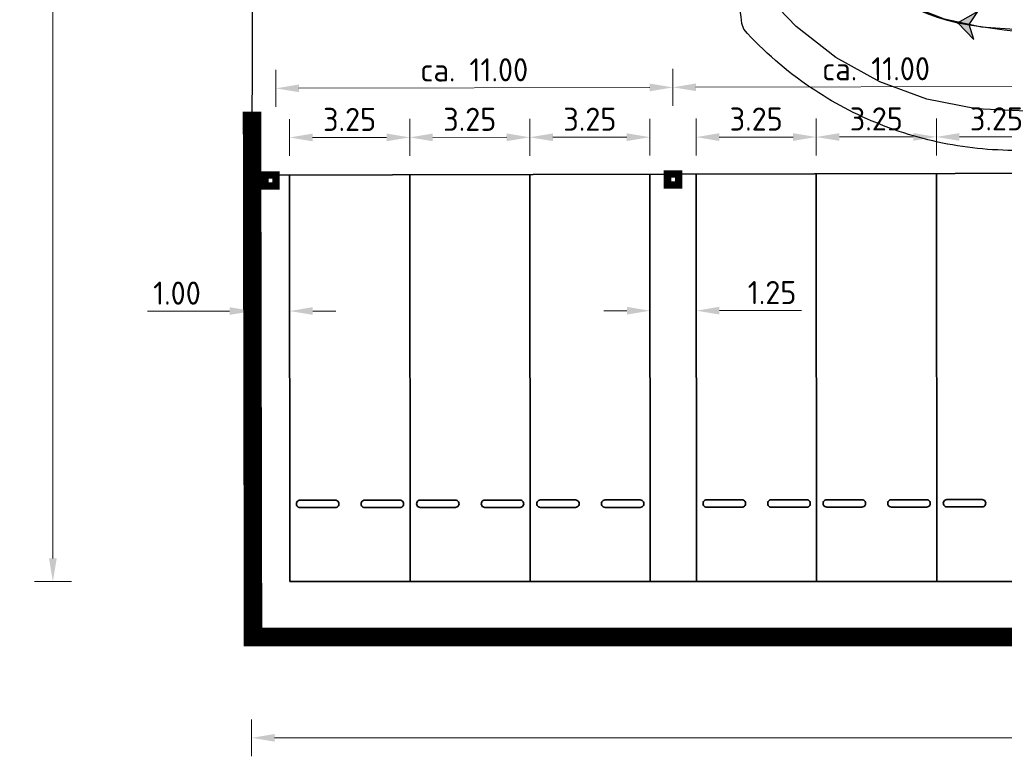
# Model space of a CAD drawing. Header units: metres. Extents: x -173 to 224, y -225 to 46.
# Tile 19 of 42: x -12 to 14, y -30 to -10. Entities that reach past the tile are written whole.
import ezdxf

# ---------------------------------------------------------------- set-up
doc = ezdxf.new("R2010")
doc.units = ezdxf.units.M
doc.layers.get('Defpoints').update_dxf_attribs({"color": 40, "lineweight": 25})
for name, color, linetype, lineweight in [('N-WE-VH-KANTVERHARDING-G', 210, 'Continuous', 35), ('X-XX-AL-AANKLEDING-S', 7, 'Continuous', 25), ('X-XX-AL-M', 7, 'Continuous', 18), ('X-XX-AL-M-250', 7, 'Continuous', 18)]:
    doc.layers.add(name, color=color, linetype=linetype, lineweight=lineweight)
doc.layers.add('X-XX-AL-BESTAANDE PIJLER OVERKAPPING-A', color=130, linetype='Continuous')
doc.layers.add('X-XX-AL-EXTRA TERREIN PARKEREN', color=30, linetype='Continuous')
doc.styles.add('NLCS-ISO-M250-T25', font='NLCS-ISO.ttf', dxfattribs={"height": 0.625})
doc.dimstyles.new('NLCS-M250-T25-PIJL_L2_H4', dxfattribs={"dimscale": 0.25, "dimtxt": 2.5, "dimasz": 2.5, "dimexe": 2, "dimexo": 2, "dimgap": 0.7, "dimtad": 1, "dimzin": 0, "dimdsep": 46, "dimtxsty": 'NLCS-ISO-M250-T25', "dimcen": 0, "dimdle": 2, "dimclrd": 256, "dimclre": 256, "dimclrt": 256, "dimadec": 4, "dimazin": 0, "dimtfac": 1, "dimtdec": 3, "dimtofl": 0, "dimtmove": 0, "dimatfit": 3, "dimfxl": 2, "dimfxlon": 1, "dimtfillclr": 256, "dimtolj": 1, "dimtzin": 0, "dimlwd": -1, "dimlwe": -1, "dimarcsym": 0})

# ---------------------------------------------------------------- blocks, each defined once
blk = doc.blocks.new('*D83')
at = {"layer": 'Defpoints', "color": 0, "transparency": 16777216}
for p in [(2.22, 23.865), (-11.27, -25.154), (2.22, -25.154)]:
    blk.add_point(p, dxfattribs=at)
at = {"layer": 'X-XX-AL-M', "transparency": 16777216}
for p, q in [((-10.77, 23.865), (-11.77, 23.865)), ((-11.27, 23.24), (-11.27, -24.529)), ((-10.77, -25.154), (-11.77, -25.154))]:
    blk.add_line(p, q, dxfattribs=at)
for points in [[(-11.374, 23.24), (-11.166, 23.24), (-11.27, 23.865)], [(-11.374, -24.529), (-11.166, -24.529), (-11.27, -25.154)]]:
    blk.add_solid(points, dxfattribs=at)
at = {"layer": 'X-XX-AL-M', "transparency": 16777216, "insert": (-11.758, -0.645), "char_height": 0.625, "attachment_point": 5, "rotation": 90, "style": 'NLCS-ISO-M250-T25'}
blk.add_mtext('\\A1;49.02', dxfattribs=at)
blk = doc.blocks.new('*D85')
at = {"layer": 'Defpoints', "color": 0, "transparency": 16777216}
for p in [(-5.896, -26.654), (81.638, -26.654), (81.638, -29.383)]:
    blk.add_point(p, dxfattribs=at)
at = {"layer": 'X-XX-AL-M-250', "transparency": 16777216}
for p, q in [((-5.896, -28.883), (-5.896, -29.883)), ((81.638, -28.883), (81.638, -29.883)), ((-5.271, -29.383), (81.013, -29.383))]:
    blk.add_line(p, q, dxfattribs=at)
for points in [[(-5.271, -29.279), (-5.271, -29.487), (-5.896, -29.383)], [(81.013, -29.279), (81.013, -29.487), (81.638, -29.383)]]:
    blk.add_solid(points, dxfattribs=at)
at = {"layer": 'X-XX-AL-M-250', "transparency": 16777216, "insert": (37.871, -28.896), "char_height": 0.625, "attachment_point": 5, "style": 'NLCS-ISO-M250-T25'}
blk.add_mtext('\\A1;87.53', dxfattribs=at)
blk = doc.blocks.new('*U118')
at = {"layer": 'X-XX-AL-AANKLEDING-S', "color": 3, "linetype": 'Continuous', "ltscale": 0.3048, "transparency": 33554687, "flags": 128}
for points in [[(79.757, -11.646), (79.723, -11.652), (79.69, -11.659), (79.656, -11.665), (79.622, -11.671), (79.588, -11.677), (79.554, -11.683), (79.521, -11.689), (79.487, -11.695), (79.453, -11.701), (79.419, -11.707), (79.385, -11.713), (79.352, -11.719), (79.318, -11.725), (79.284, -11.731), (79.25, -11.737), (79.216, -11.742), (79.183, -11.748), (79.149, -11.754), (79.115, -11.759), (79.081, -11.765), (79.047, -11.771), (79.014, -11.776), (78.98, -11.782), (78.946, -11.787), (78.912, -11.793), (78.878, -11.798), (78.845, -11.803), (78.811, -11.809), (78.777, -11.814), (78.743, -11.819), (78.709, -11.825), (78.675, -11.83), (78.642, -11.835), (78.608, -11.84), (78.574, -11.845), (78.54, -11.85), (78.506, -11.855), (78.473, -11.86), (78.439, -11.865), (78.405, -11.87), (78.371, -11.875), (78.337, -11.88), (78.304, -11.885), (78.27, -11.89), (78.236, -11.895), (78.202, -11.899), (78.168, -11.904), (78.134, -11.909), (78.101, -11.913), (78.067, -11.918), (77.965, -11.931), (77.864, -11.945), (77.763, -11.958), (77.661, -11.97), (77.56, -11.983), (77.459, -11.995), (77.357, -12.007), (77.256, -12.018), (77.155, -12.029), (77.053, -12.04), (76.952, -12.051), (76.851, -12.061), (76.749, -12.071), (76.648, -12.081), (76.547, -12.09), (76.445, -12.099), (76.344, -12.108), (76.242, -12.116), (76.141, -12.125), (76.039, -12.132), (75.938, -12.14), (75.836, -12.147), (75.734, -12.154), (75.632, -12.161), (75.53, -12.167), (75.428, -12.174), (75.326, -12.179), (75.224, -12.185), (75.121, -12.19), (75.019, -12.195), (74.916, -12.2), (74.813, -12.204), (74.71, -12.208), (74.607, -12.212), (74.504, -12.215), (74.4, -12.25), (74.297, -12.306), (74.193, -12.361), (74.089, -12.414), (73.985, -12.466), (73.88, -12.516), (73.776, -12.565), (73.67, -12.613), (73.565, -12.659), (73.459, -12.705), (73.353, -12.749), (73.246, -12.791), (73.14, -12.832), (73.032, -12.872), (72.925, -12.911), (72.817, -12.948), (72.709, -12.984), (72.601, -13.019), (72.493, -13.053), (72.384, -13.085), (72.275, -13.115), (72.167, -13.145), (72.058, -13.174), (71.949, -13.2), (71.839, -13.226), (71.73, -13.251), (71.62, -13.274), (71.51, -13.296), (71.4, -13.316), (71.289, -13.336), (71.178, -13.354), (71.067, -13.371), (70.956, -13.387), (70.844, -13.402), (70.731, -13.415), (70.619, -13.427), (70.505, -13.437), (70.369, -13.449), (70.232, -13.458), (70.095, -13.466), (69.958, -13.471), (69.821, -13.475), (69.684, -13.477), (69.546, -13.476), (69.409, -13.474), (69.272, -13.47), (69.135, -13.464), (68.998, -13.457), (68.861, -13.447), (68.724, -13.436), (68.588, -13.422), (68.452, -13.407), (68.316, -13.39), (68.181, -13.371), (68.046, -13.35), (67.912, -13.327), (67.778, -13.303), (67.644, -13.276), (67.511, -13.248), (67.379, -13.219), (67.247, -13.187), (67.115, -13.153), (66.985, -13.118), (66.855, -13.081), (66.725, -13.043), (66.597, -13.002), (66.469, -12.96), (66.341, -12.916), (66.214, -12.871), (66.089, -12.824), (65.963, -12.775), (65.839, -12.724), (65.715, -12.672), (65.592, -12.618), (65.47, -12.563), (65.349, -12.506), (65.229, -12.447), (65.109, -12.387), (64.99, -12.325), (64.872, -12.262), (64.755, -12.197), (64.639, -12.13), (64.524, -12.062), (64.41, -11.992), (64.296, -11.921), (64.184, -11.848), (64.072, -11.774), (63.962, -11.698), (63.838, -11.61), (63.716, -11.521), (63.595, -11.43), (63.476, -11.337), (63.358, -11.242), (63.241, -11.145), (63.126, -11.046), (63.013, -10.946), (62.901, -10.844), (62.79, -10.74), (62.681, -10.635), (62.574, -10.528), (62.469, -10.419), (62.365, -10.309), (62.263, -10.197), (62.215, -10.038), (62.193, -9.86), (62.171, -9.686), (62.15, -9.514), (62.13, -9.346), (62.11, -9.181), (62.09, -9.018), (62.072, -8.858), (62.054, -8.701), (62.036, -8.546), (62.019, -8.394), (62.002, -8.243), (61.947, -8.117), (61.878, -8), (61.812, -7.881), (61.747, -7.761), (61.684, -7.641), (61.623, -7.519), (61.564, -7.397), (61.506, -7.273), (61.451, -7.15), (61.398, -7.025), (61.346, -6.901), (61.297, -6.775), (61.25, -6.65), (61.205, -6.525), (61.162, -6.399), (61.121, -6.274), (61.083, -6.149), (61.046, -6.024), (61.011, -5.899), (60.978, -5.774), (60.948, -5.65), (60.919, -5.525), (60.892, -5.402), (60.867, -5.278), (60.844, -5.155), (60.823, -5.033), (60.803, -4.911), (60.786, -4.789), (60.77, -4.668), (60.756, -4.548), (60.744, -4.428), (60.733, -4.309), (60.724, -4.19), (60.716, -4.073), (60.71, -3.956), (60.706, -3.84), (60.704, -3.724), (60.702, -3.61), (60.703, -3.497), (60.704, -3.384), (60.707, -3.272), (60.712, -3.161), (60.718, -3.05), (60.725, -2.94), (60.733, -2.831), (60.743, -2.722), (60.754, -2.614), (60.766, -2.507), (60.78, -2.4), (60.794, -2.293), (60.81, -2.187), (60.828, -2.081), (60.846, -1.976), (60.866, -1.87), (60.887, -1.765), (60.909, -1.66), (60.933, -1.555), (60.958, -1.451), (60.984, -1.346), (61.012, -1.241), (61.041, -1.136), (61.072, -1.032), (61.103, -0.927), (61.136, -0.822), (61.171, -0.717), (61.207, -0.613), (61.245, -0.508), (61.284, -0.403), (61.324, -0.298), (61.366, -0.194), (61.41, -0.089), (61.455, 0.016), (61.467, 0.119), (61.463, 0.222), (61.46, 0.324), (61.456, 0.427), (61.453, 0.53), (61.449, 0.633), (61.446, 0.736), (61.443, 0.838), (61.44, 0.941), (61.437, 1.044), (61.434, 1.147), (61.431, 1.249), (61.429, 1.352), (61.426, 1.455), (61.423, 1.558), (61.421, 1.661), (61.419, 1.763), (61.417, 1.866), (61.414, 1.969), (61.412, 2.072), (61.41, 2.174), (61.409, 2.277), (61.407, 2.38), (61.405, 2.482), (61.404, 2.585), (61.402, 2.687), (61.401, 2.79), (61.399, 2.893), (61.398, 2.995), (61.397, 3.098), (61.396, 3.2), (61.395, 3.303), (61.394, 3.405), (61.394, 3.508), (61.393, 3.61), (61.392, 3.712), (61.392, 3.815), (61.392, 3.917), (61.391, 4.019), (61.391, 4.121), (61.391, 4.224), (61.391, 4.326), (61.391, 4.428), (61.391, 4.53), (61.392, 4.632), (61.392, 4.734), (61.392, 4.836), (61.393, 4.938), (61.394, 5.04), (61.394, 5.142), (61.395, 5.244), (61.396, 5.346), (61.397, 5.448), (61.398, 5.549), (61.399, 5.651), (61.401, 5.753), (61.402, 5.855), (61.403, 5.956), (61.405, 6.058), (61.407, 6.16), (61.408, 6.261), (61.41, 6.363), (61.412, 6.464), (61.414, 6.566), (61.416, 6.667), (61.418, 6.769), (61.421, 6.87), (61.423, 6.971), (61.426, 7.072), (61.428, 7.172), (61.429, 7.206), (61.43, 7.24), (61.431, 7.273), (61.432, 7.307), (61.432, 7.341), (61.433, 7.375), (61.434, 7.409), (61.435, 7.442), (61.436, 7.476), (61.437, 7.51), (61.438, 7.544), (61.439, 7.577), (61.44, 7.611), (61.441, 7.645), (61.442, 7.679), (61.443, 7.713), (61.444, 7.746), (61.445, 7.78), (61.446, 7.814), (61.446, 7.847), (61.447, 7.881), (61.447, 7.915), (61.448, 7.949), (61.448, 7.982), (61.449, 8.016), (61.45, 8.05), (61.45, 8.083), (61.451, 8.117), (61.451, 8.151), (61.452, 8.184), (61.453, 8.218), (61.453, 8.252), (61.454, 8.285), (61.455, 8.319), (61.455, 8.352), (61.456, 8.386), (61.457, 8.419), (61.457, 8.453), (61.458, 8.486), (61.459, 8.52), (61.459, 8.553), (61.46, 8.586), (61.461, 8.619), (61.461, 8.653), (61.462, 8.686), (61.463, 8.719), (61.464, 8.752), (61.464, 8.785), (61.465, 8.818), (61.466, 8.851), (63.966, 8.852), (63.966, 8.819), (63.966, 8.787), (63.966, 8.753), (63.966, 8.72), (63.966, 8.687), (63.966, 8.654), (63.966, 8.621), (63.966, 8.587), (63.966, 8.554), (63.966, 8.521), (63.966, 8.487), (63.966, 8.454), (63.966, 8.42), (63.966, 8.387), (63.966, 8.353), (63.966, 8.32), (63.966, 8.286), (63.966, 8.253), (63.966, 8.219), (63.966, 8.186), (63.966, 8.152), (63.966, 8.118), (63.966, 8.085), (63.966, 8.051), (63.966, 8.017), (63.966, 7.984), (63.966, 7.95), (63.966, 7.916), (63.966, 7.882), (63.966, 7.849), (63.966, 7.815), (63.966, 7.781), (63.966, 7.748), (63.966, 7.714), (63.966, 7.68), (63.967, 7.646), (63.967, 7.613), (63.967, 7.579), (63.967, 7.545), (63.967, 7.511), (63.967, 7.477), (63.967, 7.444), (63.967, 7.41), (63.967, 7.376), (63.967, 7.342), (63.967, 7.309), (63.967, 7.275), (63.967, 7.241), (63.967, 7.207), (63.967, 7.173), (63.967, 7.073), (63.967, 6.972), (63.967, 6.871), (63.967, 6.77), (63.967, 6.669), (63.967, 6.567), (63.967, 6.466), (63.967, 6.364), (63.967, 6.263), (63.967, 6.162), (63.967, 6.06), (63.967, 5.959), (63.967, 5.857), (63.967, 5.756), (63.968, 5.654), (63.968, 5.553), (63.968, 5.452), (63.968, 5.35), (63.968, 5.249), (63.968, 5.148), (63.968, 5.046), (63.968, 4.945), (63.968, 4.844), (63.968, 4.743), (63.968, 4.641), (63.968, 4.54), (63.968, 4.439), (63.968, 4.338), (63.969, 4.237), (63.969, 4.136), (63.969, 4.035), (63.97, 3.934), (63.97, 3.833), (63.971, 3.732), (63.971, 3.631), (63.972, 3.53), (63.973, 3.43), (63.974, 3.329), (63.974, 3.228), (63.975, 3.127), (63.976, 3.026), (63.978, 2.926), (63.979, 2.825), (63.98, 2.724), (63.982, 2.624), (63.983, 2.523), (63.985, 2.423), (63.987, 2.322), (63.988, 2.222), (63.99, 2.121), (63.992, 2.021), (63.994, 1.92), (63.997, 1.82), (63.999, 1.719), (64.001, 1.619), (64.004, 1.518)], [(64.004, 1.518), (64.006, 1.418), (64.009, 1.317), (64.012, 1.217), (64.014, 1.117), (64.017, 1.016), (64.02, 0.916), (64.023, 0.815), (64.027, 0.715), (64.03, 0.615), (64.033, 0.514), (64.037, 0.414), (64.04, 0.314), (64.044, 0.213), (64.048, 0.113), (64.051, 0.012), (64.055, -0.088), (64.059, -0.188), (64.063, -0.289), (64.068, -0.389), (64.072, -0.489), (64.076, -0.59), (64.081, -0.69), (64.085, -0.791), (64.09, -0.891), (64.095, -0.991), (64.099, -1.092), (64.104, -1.192), (64.109, -1.292), (64.114, -1.393), (64.12, -1.493), (64.125, -1.593), (64.13, -1.693), (64.136, -1.793), (64.141, -1.893), (64.147, -1.992), (64.152, -2.092), (64.158, -2.191), (64.164, -2.29), (64.17, -2.388), (64.176, -2.487), (64.182, -2.584), (64.188, -2.682), (64.194, -2.779), (64.2, -2.876), (64.206, -2.972), (64.213, -3.068), (64.219, -3.163), (64.226, -3.258), (64.232, -3.352), (64.239, -3.446), (64.245, -3.539), (64.252, -3.632), (64.258, -3.724), (64.265, -3.816), (64.272, -3.907), (64.279, -3.998), (64.287, -4.089), (64.296, -4.178), (64.307, -4.267), (64.319, -4.355), (64.333, -4.443), (64.348, -4.53), (64.364, -4.616), (64.382, -4.702), (64.401, -4.786), (64.421, -4.87), (64.443, -4.953), (64.465, -5.035), (64.489, -5.117), (64.514, -5.197), (64.54, -5.277), (64.567, -5.356), (64.595, -5.434), (64.625, -5.511), (64.655, -5.588), (64.687, -5.664), (64.719, -5.739), (64.753, -5.813), (64.787, -5.887), (64.823, -5.96), (64.86, -6.033), (64.897, -6.105), (64.936, -6.176), (64.976, -6.247), (65.017, -6.317), (65.059, -6.386), (65.103, -6.455), (65.147, -6.523), (65.192, -6.591), (65.238, -6.658), (65.286, -6.724), (65.334, -6.789), (65.383, -6.854), (65.434, -6.918), (65.485, -6.981), (65.537, -7.044), (65.59, -7.105), (65.644, -7.166), (65.699, -7.226), (65.755, -7.285), (65.812, -7.344), (65.87, -7.401), (65.928, -7.458), (65.988, -7.513), (66.048, -7.568), (66.109, -7.622), (66.171, -7.675), (66.233, -7.727), (66.297, -7.778), (66.361, -7.828), (66.426, -7.877), (66.492, -7.925), (66.558, -7.972), (66.63, -8.021), (66.703, -8.07), (66.777, -8.117), (66.851, -8.162), (66.927, -8.207), (67.003, -8.25), (67.079, -8.293), (67.157, -8.333), (67.235, -8.373), (67.313, -8.412), (67.393, -8.449), (67.473, -8.484), (67.553, -8.519), (67.634, -8.552), (67.716, -8.584), (67.798, -8.615), (67.881, -8.644), (67.964, -8.672), (68.048, -8.698), (68.132, -8.723), (68.217, -8.747), (68.302, -8.769), (68.387, -8.79), (68.473, -8.81), (68.56, -8.828), (68.646, -8.845), (68.733, -8.861), (68.821, -8.875), (68.908, -8.887), (68.996, -8.9), (69.084, -8.912), (69.171, -8.924), (69.259, -8.936), (69.346, -8.947), (69.433, -8.958), (69.521, -8.969), (69.608, -8.98), (69.696, -8.99), (69.783, -9), (69.87, -9.01), (69.958, -9.02), (70.045, -9.029), (70.133, -9.038), (70.22, -9.047), (70.308, -9.056), (70.396, -9.065), (70.483, -9.073), (70.571, -9.081), (70.659, -9.088), (70.746, -9.096), (70.834, -9.103), (70.931, -9.111), (71.028, -9.118), (71.126, -9.126), (71.223, -9.132), (71.321, -9.139), (71.419, -9.145), (71.517, -9.151), (71.615, -9.157), (71.713, -9.162), (71.811, -9.167), (71.91, -9.172), (72.008, -9.177), (72.106, -9.181), (72.205, -9.185), (72.304, -9.188), (72.402, -9.191), (72.501, -9.194), (72.6, -9.197), (72.698, -9.199), (72.797, -9.201), (72.896, -9.203), (72.995, -9.205), (73.094, -9.206), (73.192, -9.207), (73.292, -9.207), (73.391, -9.207), (73.49, -9.207), (73.589, -9.207), (73.689, -9.206), (73.789, -9.205), (73.888, -9.204), (73.988, -9.203), (74.088, -9.202), (74.188, -9.201), (74.288, -9.199), (74.388, -9.198), (74.488, -9.197), (74.589, -9.196), (74.689, -9.195), (74.79, -9.194), (74.89, -9.193), (74.991, -9.192), (75.092, -9.191), (75.193, -9.19), (75.294, -9.188), (75.395, -9.187), (75.496, -9.186), (75.598, -9.185), (75.699, -9.184), (75.8, -9.183), (75.902, -9.182), (76.003, -9.181), (76.105, -9.18), (76.206, -9.179), (76.308, -9.177), (76.41, -9.176), (76.511, -9.175), (76.613, -9.174), (76.715, -9.173), (76.817, -9.172), (76.918, -9.171), (77.02, -9.17), (77.122, -9.169), (77.223, -9.168), (77.325, -9.166), (77.427, -9.165), (77.529, -9.164), (77.63, -9.163), (77.732, -9.162), (77.834, -9.161), (77.935, -9.16), (78.037, -9.159), (78.071, -9.158), (78.105, -9.158), (78.138, -9.158), (78.172, -9.157), (78.206, -9.157), (78.24, -9.156), (78.274, -9.156), (78.308, -9.156), (78.342, -9.155), (78.375, -9.155), (78.409, -9.155), (78.443, -9.154), (78.477, -9.154), (78.511, -9.154), (78.545, -9.153), (78.579, -9.153), (78.613, -9.152), (78.646, -9.152), (78.68, -9.152), (78.714, -9.151), (78.748, -9.151), (78.782, -9.151), (78.816, -9.15), (78.85, -9.15), (78.883, -9.15), (78.917, -9.149), (78.951, -9.149), (78.985, -9.148), (79.019, -9.148), (79.053, -9.148), (79.087, -9.147), (79.121, -9.147), (79.154, -9.147), (79.188, -9.146), (79.222, -9.146), (79.256, -9.145), (79.29, -9.145), (79.324, -9.145), (79.358, -9.144), (79.391, -9.144), (79.425, -9.144), (79.459, -9.143), (79.493, -9.143), (79.527, -9.143), (79.561, -9.142), (79.595, -9.142), (79.628, -9.141), (79.662, -9.141), (79.696, -9.141), (79.73, -9.14), (79.757, -11.646)]]:
    blk.add_lwpolyline(points, dxfattribs=at)
blk = doc.blocks.new('*U124')
at = {"layer": 'X-XX-AL-AANKLEDING-S', "color": 6, "linetype": 'Continuous', "lineweight": 0, "ltscale": 0.3048, "transparency": 33554687}
blk.add_circle((0, 0), 0.0127, dxfattribs=at)
blk = doc.blocks.new('*U125')
at = {"layer": 'X-XX-AL-AANKLEDING-S', "transparency": 33554687}
blk.add_hatch(color=4, dxfattribs=at).paths.add_polyline_path([(0, 0), (0.436, -0.448), (0.309, -0.045), (0.545, 0.306)])
at = {"layer": 'X-XX-AL-AANKLEDING-S', "color": 4, "linetype": 'Continuous', "ltscale": 0.3048, "transparency": 33554687, "flags": 128}
blk.add_lwpolyline([(0, 0), (0.436, -0.448), (0.309, -0.045), (0.545, 0.306)], close=True, dxfattribs=at)
blk = doc.blocks.new('*U126')
at = {"layer": 'X-XX-AL-AANKLEDING-S', "color": 6, "linetype": 'Continuous', "lineweight": 0, "ltscale": 0.3048, "transparency": 33554687}
blk.add_circle((0, 0), 0.0127, dxfattribs=at)
blk = doc.blocks.new('*U101')
at = {"layer": 'X-XX-AL-AANKLEDING-S', "color": 2, "linetype": 'Continuous', "ltscale": 0.3048, "transparency": 33554687, "flags": 128}
for points in [[(72.657, -9.477), (71.717, -9.872), (70.728, -10.118), (69.712, -10.209), (68.695, -10.144), (67.7, -9.924), (66.75, -9.555), (65.867, -9.044), (65.074, -8.404), (64.516, -7.809)], [(72.572, -11.914), (71.26, -12.267), (69.909, -12.415), (68.552, -12.354), (67.22, -12.086), (65.945, -11.617), (64.756, -10.959), (63.683, -10.126), (62.749, -9.139), (62.118, -8.254)]]:
    blk.add_lwpolyline(points, dxfattribs=at)
at = {"layer": 'X-XX-AL-AANKLEDING-S', "color": 6, "linetype": 'Continuous', "ltscale": 0.3048, "transparency": 33554687}
for centre, radius, start, end in [((69.625, -3.572), 6.644, 178.806, 256.3092), ((73.4, 22.501), 32.964, 260.6651, 269.5188)]:
    blk.add_arc(centre, radius, start, end, dxfattribs=at)
at = {"layer": 'X-XX-AL-AANKLEDING-S'}
for name, p in [('*U118', (0, 0)), ('*U125', (68.053, -10.027))]:
    blk.add_blockref(name, p, dxfattribs=at)
for name, rotation in [('*U126', 166.3092161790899), ('*U124', 170.6651244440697)]:
    blk.add_blockref(name, (68.053, -10.027), dxfattribs=dict(at, rotation=rotation))
blk = doc.blocks.new('*D137')
at = {"layer": 'Defpoints', "color": 0, "transparency": 16777216}
for p in [(-1.617, -13.135), (-4.865, -15.665), (-1.615, -15.662)]:
    blk.add_point(p, dxfattribs=at)
at = {"layer": 'X-XX-AL-M-250', "transparency": 16777216}
for p, q in [((-4.867, -13.638), (-4.867, -12.638)), ((-1.617, -13.635), (-1.617, -12.635)), ((-4.242, -13.137), (-2.242, -13.135))]:
    blk.add_line(p, q, dxfattribs=at)
for points in [[(-4.242, -13.033), (-4.242, -13.241), (-4.867, -13.138)], [(-2.242, -13.031), (-2.242, -13.24), (-1.617, -13.135)]]:
    blk.add_solid(points, dxfattribs=at)
at = {"layer": 'X-XX-AL-M-250', "transparency": 16777216, "insert": (-3.242, -12.649), "char_height": 0.625, "attachment_point": 5, "rotation": 0.0517, "style": 'NLCS-ISO-M250-T25'}
blk.add_mtext('\\A1;3.25', dxfattribs=at)
blk = doc.blocks.new('*D138')
at = {"layer": 'Defpoints', "color": 0, "transparency": 16777216}
for p in [(1.633, -13.132), (-1.613, -17.254), (1.637, -17.251)]:
    blk.add_point(p, dxfattribs=at)
at = {"layer": 'X-XX-AL-M-250', "transparency": 16777216}
for p, q in [((-1.617, -13.635), (-1.617, -12.635)), ((1.633, -13.632), (1.633, -12.632)), ((-0.992, -13.134), (1.008, -13.133))]:
    blk.add_line(p, q, dxfattribs=at)
for points in [[(-0.992, -13.03), (-0.992, -13.239), (-1.617, -13.135)], [(1.008, -13.028), (1.008, -13.237), (1.633, -13.132)]]:
    blk.add_solid(points, dxfattribs=at)
at = {"layer": 'X-XX-AL-M-250', "transparency": 16777216, "insert": (0.008, -12.646), "char_height": 0.625, "attachment_point": 5, "rotation": 0.0517, "style": 'NLCS-ISO-M250-T25'}
blk.add_mtext('\\A1;3.25', dxfattribs=at)
blk = doc.blocks.new('*D139')
at = {"layer": 'Defpoints', "color": 0, "transparency": 16777216}
for p in [(4.883, -13.129), (1.636, -15.924), (4.886, -15.921)]:
    blk.add_point(p, dxfattribs=at)
at = {"layer": 'X-XX-AL-M-250', "transparency": 16777216}
for p, q in [((1.633, -13.632), (1.633, -12.632)), ((4.883, -13.629), (4.883, -12.629)), ((2.258, -13.131), (4.258, -13.13))]:
    blk.add_line(p, q, dxfattribs=at)
for points in [[(2.258, -13.027), (2.258, -13.236), (1.633, -13.132)], [(4.258, -13.025), (4.258, -13.234), (4.883, -13.129)]]:
    blk.add_solid(points, dxfattribs=at)
at = {"layer": 'X-XX-AL-M-250', "transparency": 16777216, "insert": (3.258, -12.643), "char_height": 0.625, "attachment_point": 5, "rotation": 0.0517, "style": 'NLCS-ISO-M250-T25'}
blk.add_mtext('\\A1;3.25', dxfattribs=at)
blk = doc.blocks.new('*D140')
at = {"layer": 'Defpoints', "color": 0, "transparency": 16777216}
for p in [(5.502, -11.782), (-5.233, -14.454), (5.509, -14.427)]:
    blk.add_point(p, dxfattribs=at)
at = {"layer": 'X-XX-AL-M-250', "transparency": 16777216}
for p, q in [((-5.239, -12.309), (-5.241, -11.309)), ((5.503, -12.282), (5.501, -11.282)), ((-4.615, -11.807), (4.877, -11.783))]:
    blk.add_line(p, q, dxfattribs=at)
for points in [[(-4.615, -11.703), (-4.615, -11.911), (-5.24, -11.809)], [(4.877, -11.679), (4.877, -11.888), (5.502, -11.782)]]:
    blk.add_solid(points, dxfattribs=at)
at = {"layer": 'X-XX-AL-M-250', "transparency": 16777216, "insert": (0.13, -11.308), "char_height": 0.625, "attachment_point": 5, "rotation": 0.1445, "style": 'NLCS-ISO-M250-T25'}
blk.add_mtext('\\A1;ca. 11.00', dxfattribs=at)
blk = doc.blocks.new('*D141')
at = {"layer": 'Defpoints', "color": 0, "transparency": 16777216}
for p in [(-5.863, -17.835), (-5.863, -17.835), (-4.863, -17.834)]:
    blk.add_point(p, dxfattribs=at)
at = {"layer": 'X-XX-AL-M-250', "transparency": 16777216}
for p, q in [((-5.863, -17.835), (-5.863, -17.335)), ((-4.863, -17.834), (-4.863, -17.334)), ((-6.488, -17.835), (-8.713, -17.837)), ((-4.238, -17.833), (-3.613, -17.833))]:
    blk.add_line(p, q, dxfattribs=at)
for points in [[(-6.488, -17.731), (-6.488, -17.939), (-5.863, -17.835)], [(-4.238, -17.729), (-4.238, -17.937), (-4.863, -17.834)]]:
    blk.add_solid(points, dxfattribs=at)
at = {"layer": 'X-XX-AL-M-250', "transparency": 16777216, "insert": (-7.913, -17.349), "char_height": 0.625, "attachment_point": 5, "rotation": 0.0517, "style": 'NLCS-ISO-M250-T25'}
blk.add_mtext('\\A1;1.00', dxfattribs=at)
blk = doc.blocks.new('*D142')
at = {"layer": 'Defpoints', "color": 0, "transparency": 16777216}
for p in [(4.887, -17.825), (6.137, -17.824), (6.137, -17.824)]:
    blk.add_point(p, dxfattribs=at)
at = {"layer": 'X-XX-AL-M-250', "transparency": 16777216}
for p, q in [((4.887, -17.825), (4.887, -17.325)), ((6.137, -17.824), (6.137, -17.324)), ((4.262, -17.825), (3.637, -17.826)), ((6.762, -17.823), (8.987, -17.821))]:
    blk.add_line(p, q, dxfattribs=at)
for points in [[(4.262, -17.721), (4.262, -17.93), (4.887, -17.825)], [(6.762, -17.719), (6.762, -17.927), (6.137, -17.824)]]:
    blk.add_solid(points, dxfattribs=at)
at = {"layer": 'X-XX-AL-M-250', "transparency": 16777216, "insert": (8.187, -17.334), "char_height": 0.625, "attachment_point": 5, "rotation": 0.0517, "style": 'NLCS-ISO-M250-T25'}
blk.add_mtext('\\A1;1.25', dxfattribs=at)
blk = doc.blocks.new('*D144')
at = {"layer": 'Defpoints', "color": 0, "transparency": 16777216}
for p in [(9.383, -13.125), (6.134, -14.126), (9.384, -14.123)]:
    blk.add_point(p, dxfattribs=at)
at = {"layer": 'X-XX-AL-M-250', "transparency": 16777216}
for p, q in [((6.133, -13.626), (6.133, -12.628)), ((9.383, -13.623), (9.383, -12.625)), ((6.758, -13.127), (8.758, -13.126))]:
    blk.add_line(p, q, dxfattribs=at)
for points in [[(6.758, -13.023), (6.758, -13.232), (6.133, -13.128)], [(8.758, -13.021), (8.758, -13.23), (9.383, -13.125)]]:
    blk.add_solid(points, dxfattribs=at)
at = {"layer": 'X-XX-AL-M-250', "transparency": 16777216, "insert": (7.758, -12.639), "char_height": 0.625, "attachment_point": 5, "rotation": 0.0517, "style": 'NLCS-ISO-M250-T25'}
blk.add_mtext('\\A1;3.25', dxfattribs=at)
blk = doc.blocks.new('*D145')
at = {"layer": 'Defpoints', "color": 0, "transparency": 16777216}
for p in [(16.503, -11.754), (5.509, -14.427), (16.509, -14.401)]:
    blk.add_point(p, dxfattribs=at)
at = {"layer": 'X-XX-AL-M-250', "transparency": 16777216}
for p, q in [((5.504, -12.28), (5.501, -11.28)), ((16.504, -12.254), (16.501, -11.254)), ((6.128, -11.779), (15.878, -11.756))]:
    blk.add_line(p, q, dxfattribs=at)
for points in [[(6.127, -11.675), (6.128, -11.883), (5.503, -11.78)], [(15.877, -11.651), (15.878, -11.86), (16.503, -11.754)]]:
    blk.add_solid(points, dxfattribs=at)
at = {"layer": 'X-XX-AL-M-250', "transparency": 16777216, "insert": (11.001, -11.279), "char_height": 0.625, "attachment_point": 5, "rotation": 0.1363, "style": 'NLCS-ISO-M250-T25'}
blk.add_mtext('\\A1;ca. 11.00', dxfattribs=at)
blk = doc.blocks.new('*D300')
at = {"layer": 'Defpoints', "color": 0, "transparency": 16777216}
for p in [(12.633, -13.122), (9.384, -14.123), (12.634, -14.12)]:
    blk.add_point(p, dxfattribs=at)
at = {"layer": 'X-XX-AL-M-250', "transparency": 16777216}
for p, q in [((9.383, -13.623), (9.383, -12.625)), ((12.633, -13.62), (12.633, -12.622)), ((10.008, -13.124), (12.008, -13.123))]:
    blk.add_line(p, q, dxfattribs=at)
for points in [[(10.008, -13.02), (10.008, -13.229), (9.383, -13.125)], [(12.008, -13.018), (12.008, -13.227), (12.633, -13.122)]]:
    blk.add_solid(points, dxfattribs=at)
at = {"layer": 'X-XX-AL-M-250', "transparency": 16777216, "insert": (11.008, -12.636), "char_height": 0.625, "attachment_point": 5, "rotation": 0.0517, "style": 'NLCS-ISO-M250-T25'}
blk.add_mtext('\\A1;3.25', dxfattribs=at)
blk = doc.blocks.new('*D301')
at = {"layer": 'Defpoints', "color": 0, "transparency": 16777216}
for p in [(15.883, -13.12), (15.884, -14.118), (12.634, -14.121)]:
    blk.add_point(p, dxfattribs=at)
at = {"layer": 'X-XX-AL-M-250', "transparency": 16777216}
for p, q in [((12.633, -13.621), (12.633, -12.623)), ((15.883, -13.618), (15.883, -12.62)), ((13.258, -13.123), (15.258, -13.121))]:
    blk.add_line(p, q, dxfattribs=at)
for points in [[(13.258, -13.018), (13.258, -13.227), (12.633, -13.123)], [(15.258, -13.017), (15.258, -13.225), (15.883, -13.12)]]:
    blk.add_solid(points, dxfattribs=at)
at = {"layer": 'X-XX-AL-M-250', "transparency": 16777216, "insert": (14.258, -12.634), "char_height": 0.625, "attachment_point": 5, "rotation": 0.0517, "style": 'NLCS-ISO-M250-T25'}
blk.add_mtext('\\A1;3.25', dxfattribs=at)
blk = doc.blocks.new('*D405')
at = {"layer": 'Defpoints', "color": 0, "transparency": 16777216}
for p in [(-2.741, -25.154), (23.829, -25.154), (-2.741, -26.654)]:
    blk.add_point(p, dxfattribs=at)
at = {"layer": 'X-XX-AL-M-250', "transparency": 16777216}
for p, q in [((23.829, -24.529), (23.829, -22.304)), ((23.329, -25.154), (24.329, -25.154)), ((23.329, -26.654), (24.329, -26.654)), ((23.829, -27.279), (23.829, -27.904))]:
    blk.add_line(p, q, dxfattribs=at)
for points in [[(23.725, -24.529), (23.934, -24.529), (23.829, -25.154)], [(23.725, -27.279), (23.934, -27.279), (23.829, -26.654)]]:
    blk.add_solid(points, dxfattribs=at)
at = {"layer": 'X-XX-AL-M-250', "transparency": 16777216, "insert": (23.342, -23.104), "char_height": 0.625, "attachment_point": 5, "rotation": 90, "style": 'NLCS-ISO-M250-T25'}
blk.add_mtext('\\A1;1.50', dxfattribs=at)

msp = doc.modelspace()

# ---------------------------------------------------------------- linework, layer by layer
at = {"layer": 'Defpoints', "flags": 128}
msp.add_lwpolyline([(-5.855, 22.221), (-5.895, -26.654)], dxfattribs=at)
at = {"layer": 'N-WE-VH-KANTVERHARDING-G', "flags": 128}
for points in [[(-5.883, -14.154), (81.644, -13.946)], [(9.384, -14.118), (9.394, -25.142)], [(12.634, -14.11), (12.644, -25.139)], [(-5.866, -14.154), (-5.855, -26.654)], [(-4.866, -14.152), (-4.856, -25.154)], [(-1.616, -14.144), (-1.606, -25.152)], [(1.634, -14.137), (1.644, -25.149)], [(4.884, -14.129), (4.894, -25.146)], [(6.134, -14.126), (6.144, -25.145)], [(-4.581, -22.952), (-3.631, -22.952)], [(-4.581, -23.152), (-3.631, -23.152)], [(-2.831, -22.952), (-1.881, -22.952)], [(-2.831, -23.152), (-1.881, -23.152)], [(-1.331, -22.949), (-0.381, -22.949)], [(-1.331, -23.149), (-0.381, -23.149)], [(0.419, -22.949), (1.369, -22.949)], [(0.419, -23.149), (1.369, -23.149)], [(1.919, -22.946), (2.869, -22.946)], [(1.919, -23.146), (2.869, -23.146)], [(3.669, -22.946), (4.619, -22.946)], [(3.669, -23.146), (4.619, -23.146)], [(6.419, -22.942), (7.369, -22.942)], [(6.419, -23.142), (7.369, -23.142)], [(8.169, -22.942), (9.119, -22.942)], [(8.169, -23.142), (9.119, -23.142)], [(9.669, -22.939), (10.619, -22.939)], [(9.669, -23.139), (10.619, -23.139)], [(11.419, -22.939), (12.369, -22.939)], [(11.419, -23.139), (12.369, -23.139)], [(12.919, -22.936), (13.869, -22.936)], [(12.919, -23.136), (13.869, -23.136)], [(-4.856, -25.154), (81.638, -25.154)]]:
    msp.add_lwpolyline(points, dxfattribs=at)
at = {"layer": 'N-WE-VH-KANTVERHARDING-G'}
for centre, start, end in [((-4.581, -23.052), 90, 270.0396), ((-3.631, -23.052), 269.9604, 90), ((-2.831, -23.052), 90, 270.0396), ((-1.881, -23.052), 269.9604, 90), ((-1.331, -23.049), 90, 270.0396), ((-0.381, -23.049), 269.9604, 90), ((0.419, -23.049), 90, 270.0396), ((1.369, -23.049), 269.9604, 90), ((1.919, -23.046), 90, 270.0396), ((2.869, -23.046), 269.9604, 90), ((3.669, -23.046), 90, 270.0396), ((4.619, -23.046), 269.9604, 90), ((6.419, -23.042), 90, 270.0396), ((7.369, -23.042), 269.9604, 90), ((8.169, -23.042), 90, 270.0396), ((9.119, -23.042), 269.9604, 90), ((9.669, -23.039), 90, 270.0396), ((10.619, -23.039), 269.9604, 90), ((11.419, -23.039), 90, 270.0396), ((12.369, -23.039), 269.9604, 90), ((12.919, -23.036), 90, 270.0396), ((13.869, -23.036), 269.9604, 90)]:
    msp.add_arc(centre, 0.1, start, end, dxfattribs=at)
at = {"layer": 'X-XX-AL-BESTAANDE PIJLER OVERKAPPING-A', "const_width": 0.2}
for points in [[(-5.533, -14.154), (-5.233, -14.154), (-5.233, -14.454), (-5.533, -14.454)], [(5.359, -14.127), (5.659, -14.127), (5.659, -14.427), (5.359, -14.427)]]:
    msp.add_lwpolyline(points, close=True, dxfattribs=at)
at = {"layer": 'X-XX-AL-EXTRA TERREIN PARKEREN', "const_width": 0.5, "flags": 128}
msp.add_lwpolyline([(-5.882, -12.442), (-5.855, -26.654), (81.638, -26.654)], dxfattribs=at)

# ---------------------------------------------------------------- block references
at = {"layer": 'X-XX-AL-AANKLEDING-S'}
msp.add_blockref('*U101', (-54.843, -0.012), dxfattribs=at)

# ---------------------------------------------------------------- dimensions: what is measured, and where the dimension line sits
at = {"layer": 'X-XX-AL-M'}
dim = msp.add_aligned_dim(p1=(2.22, 23.865), p2=(2.22, -25.154), distance=-13.491, dimstyle='NLCS-M250-T25-PIJL_L2_H4', dxfattribs=at)
dim.commit()
dim.dimension.update_dxf_attribs({"geometry": '*D83', "text_midpoint": (-11.758, -0.645)})
at = {"layer": 'X-XX-AL-M-250'}
for p1, p2, distance, picture, middle in [((-5.233, -14.454), (5.509, -14.427), 2.646, '*D140', (0.13, -11.308)), ((5.509, -14.427), (16.509, -14.401), 2.647, '*D145', (11.001, -11.279))]:
    dim = msp.add_aligned_dim(p1=p1, p2=p2, distance=distance, text='ca. 11.00', dimstyle='NLCS-M250-T25-PIJL_L2_H4', dxfattribs=at)
    dim.commit()
    dim.dimension.update_dxf_attribs({"geometry": picture, "text_midpoint": middle})
for p1, p2, distance, picture, middle in [((-4.865, -15.665), (-1.615, -15.662), 2.527, '*D137', (-3.242, -12.649)), ((-1.613, -17.254), (1.637, -17.251), 4.119, '*D138', (0.008, -12.646)), ((1.636, -15.924), (4.886, -15.921), 2.792, '*D139', (3.258, -12.643)), ((6.134, -14.126), (9.384, -14.123), 0.998, '*D144', (7.758, -12.639)), ((9.384, -14.123), (12.634, -14.12), 0.998, '*D300', (11.008, -12.636)), ((12.634, -14.121), (15.884, -14.118), 0.998, '*D301', (14.258, -12.634)), ((-4.863, -17.834), (-5.863, -17.835), 0, '*D141', (-7.913, -17.349)), ((4.887, -17.825), (6.137, -17.824), 0, '*D142', (8.187, -17.334)), ((-2.741, -26.654), (-2.741, -25.154), -26.571, '*D405', (23.342, -23.104)), ((-5.896, -26.654), (81.638, -26.654), -2.729, '*D85', (37.871, -28.896))]:
    dim = msp.add_aligned_dim(p1=p1, p2=p2, distance=distance, dimstyle='NLCS-M250-T25-PIJL_L2_H4', dxfattribs=at)
    dim.commit()
    dim.dimension.update_dxf_attribs({"geometry": picture, "text_midpoint": middle})

doc.saveas('drawing.dxf')
